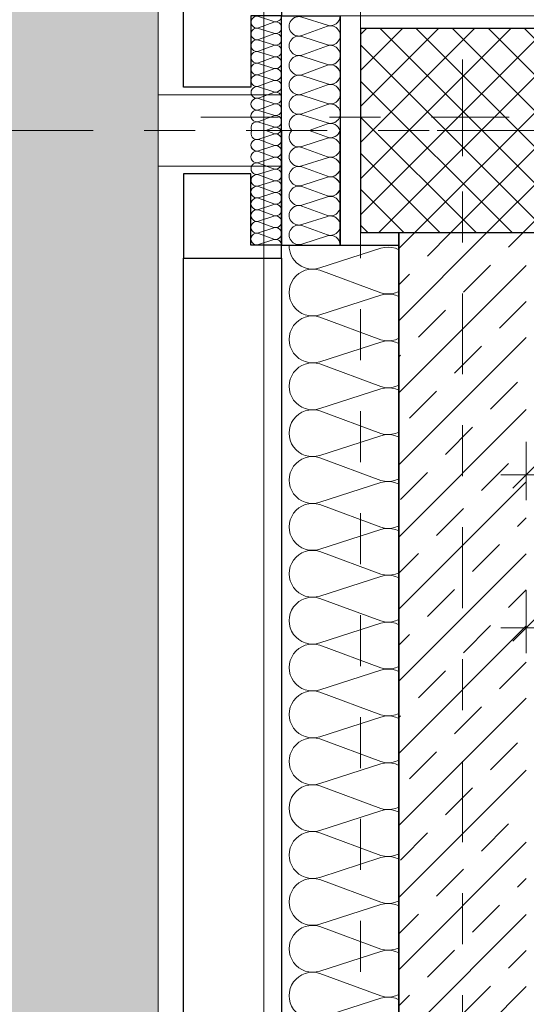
# Model space of a CAD drawing. Header units: metres. Extents: x -180 to 4, y -50 to 6.
# Tile 179 of 256: x -100.289 to -99.296, y -24.66 to -22.73. Entities that reach past the tile are written whole.
import ezdxf

# ---------------------------------------------------------------- set-up
doc = ezdxf.new("R2010")
doc.units = ezdxf.units.M
doc.header["$LTSCALE"] = 0.05
doc.header["$PDMODE"] = 1
doc.header["$PDSIZE"] = -2
for name, pattern in [('ISO-10 Strichpunktlinie', [4.699, 3.048, -0.762, 0.127, -0.762]), ('Linienart-20', [2.116531, 1.058062, -1.058469]), ('Linienart-53', [5.291531, 3.175, -1.058062, 0.352704, -0.705764])]:
    doc.linetypes.add(name, pattern=pattern)
doc.layers.get('0').update_dxf_attribs({"lineweight": 25})
for name, color, linetype, lineweight, true_color in [('30 -33 Aussenwände- 3 Aussenstützen', 7, 'Continuous', 50, 0x0000dd), ('30 -33 Aussenwände- 7 Fassade_ Elemente', 7, 'Continuous', 9, 0x00aacc), ('30 -34 Innenwände- 1 tragend', 7, 'Continuous', 13, 0xdd0806), ('30 -35 Decken- 1 Konstruktion-Träger- Stahlbeton', 7, 'Continuous', 13, 0x33aa00), ('30 -36 Dächer- 3 Dachbeläge', 7, 'Continuous', 15, 0x9999ff), ('70 -72 Beschriftung- 1 Beschriftung allgemein', 7, 'Continuous', 9, 0xff6633), ('70 -72 Beschriftung- 7 Detailverweise Linie', 7, 'Continuous', 9, 0x00dd00), ('70 -76 Bemaßung- 2 Allgemein', 7, 'Continuous', 5, 0x6666cc)]:
    doc.layers.add(name, color=color, linetype=linetype, lineweight=lineweight, true_color=true_color)
doc.layers.add('70 -71 Achsen- 1 Gebäudeachsen', color=7, linetype='Linienart-53', lineweight=18)
doc.layers.add('Keine', color=7, linetype='Continuous', lineweight=9)
doc.styles.add('Arial', font='arial.ttf')
doc.dimstyles.new('k+k 1_50', dxfattribs={"dimtxt": 0.100689, "dimasz": 0.05302, "dimexe": 0.05, "dimexo": 0.15, "dimgap": 0.01, "dimtad": 1, "dimdec": 3, "dimtxsty": 'Arial', "dimblk": 'VW_SLASH', "dimblk1": 'VW_SLASH', "dimblk2": 'VW_SLASH', "dimcen": 0, "dimdle": 0.05, "dimadec": 3, "dimazin": 0, "dimtfac": 0.75, "dimtdec": 3, "dimtix": 1, "dimtmove": 0, "dimatfit": 0, "dimldrblk": 'VW_SLASH-1', "dimfxl": 0.125, "dimfxlon": 1, "dimfrac": 2, "dimtolj": 1, "dimarcsym": 0})

# ---------------------------------------------------------------- blocks, each defined once
blk = doc.blocks.new('Gruppe-366')
at = {"layer": '30 -33 Aussenwände- 7 Fassade_ Elemente', "lineweight": 9, "transparency": 33554687, "flags": 128}
for points in [[(0.1015, -4.053, 0.324435), (0.1229, -4.0461, 0.324435), (0.1229, -4.0236, 0.324435), (0.1015, -4.0166), (0.0515, -4.0327, -0.324488), (0.0301, -4.0257, -0.324488), (0.0301, -4.0032, -0.324488), (0.0515, -3.9963), (0.1015, -4.0147, 0.324435), (0.1229, -4.0078, 0.324435), (0.1229, -3.9853, 0.324435), (0.1015, -3.9783), (0.0515, -3.9944, -0.324488), (0.0301, -3.9874, -0.324488), (0.0301, -3.9649, -0.324488), (0.0515, -3.958), (0.1015, -3.9764, 0.324435), (0.1229, -3.9695, 0.324435), (0.1229, -3.947, 0.324435), (0.1015, -3.94), (0.0515, -3.9561, -0.767984), (0.0315, -3.925)], [(0.1258, -3.925, -0.426772), (0.1015, -3.9381), (0.066, -3.925)], [(0.1015, -4.1296, 1.372583), (0.1015, -4.0932), (0.0515, -4.1093, -1.372995), (0.0515, -4.0729), (0.1015, -4.0913, 1.372583), (0.1015, -4.0549), (0.0515, -4.071, -1.372995), (0.0515, -4.0346), (0.1015, -4.053, 1.372583), (0.1015, -4.0166), (0.0515, -4.0327, -1.372995), (0.0515, -3.9963), (0.1015, -4.0147, 1.372583), (0.1015, -3.9783), (0.0515, -3.9944, -1.372995), (0.0515, -3.958)], [(0.1265, -4.15, 0.513088), (0.1015, -4.1315), (0.0515, -4.1476, -1.372995), (0.0515, -4.1112), (0.1015, -4.1296, 1.372583), (0.1015, -4.0932), (0.0515, -4.1093, -1.372995), (0.0515, -4.0729), (0.1015, -4.0913, 1.372583), (0.1015, -4.0549)]]:
    blk.add_lwpolyline(points, format="xyb", dxfattribs=at)
blk = doc.blocks.new('Gruppe-367')
at = {"layer": '30 -33 Aussenwände- 7 Fassade_ Elemente', "transparency": 33554687}
blk.add_blockref('Gruppe-366', (0, 0), dxfattribs=at)
blk = doc.blocks.new('Dämmung-2')
at = {"layer": '30 -33 Aussenwände- 7 Fassade_ Elemente', "color": 7, "transparency": 33554687}
blk.add_blockref('Gruppe-367', (0, 0), dxfattribs=at)
at = {"layer": '30 -33 Aussenwände- 7 Fassade_ Elemente', "color": 0, "flags": 1}
for tag in ['prm0_value', 'prm1_value', 'prm2_value', 'prm3_value', 'prm4_value', 'prm5_value', 'prm6_value', 'IFC_UUID', 'instanceID', 'prm0_name', 'prm0_type', 'prm1_name', 'prm1_type', 'prm2_name', 'prm2_type', 'prm3_name', 'prm3_type', 'prm4_name', 'prm4_type', 'prm5_name', 'prm5_type', 'prm6_name', 'prm6_type']:
    blk.add_attdef(tag, (-99.8042, -22.947), '', height=0.00018, dxfattribs=at)
blk = doc.blocks.new('Gruppe-369')
at = {"layer": '30 -33 Aussenwände- 7 Fassade_ Elemente', "lineweight": 9, "transparency": 33554687, "flags": 128}
for points in [[(0.0716, -3.9999, 0.324435), (0.0844, -3.9957, 0.324435), (0.0844, -3.9822, 0.324435), (0.0716, -3.978), (0.0416, -3.9877, -0.324488), (0.0288, -3.9835, -0.324488), (0.0288, -3.97, -0.324488), (0.0416, -3.9658), (0.0716, -3.9769, 0.324435), (0.0844, -3.9727, 0.324435), (0.0845, -3.9593, 0.324435), (0.0716, -3.9551), (0.0416, -3.9647, -0.324488), (0.0288, -3.9605, -0.324488), (0.0288, -3.947, -0.324488), (0.0417, -3.9428), (0.0716, -3.9539, 0.324435), (0.0845, -3.9498, 0.324435), (0.0845, -3.9363, 0.324435), (0.0717, -3.9321), (0.0417, -3.9417, -0.688254), (0.0282, -3.925)], [(0.0855, -3.925, -0.374705), (0.0717, -3.9309), (0.0556, -3.925)], [(0.0715, -4.1378, 1.372583), (0.0715, -4.1159), (0.0415, -4.1255, -1.372995), (0.0415, -4.1037), (0.0715, -4.1148, 1.372583), (0.0715, -4.0929), (0.0415, -4.1026, -1.372995), (0.0416, -4.0807), (0.0715, -4.0918, 1.372583), (0.0716, -4.07), (0.0416, -4.0796, -1.372995), (0.0416, -4.0577), (0.0716, -4.0688, 1.372583), (0.0716, -4.047), (0.0416, -4.0566, -1.372995), (0.0416, -4.0347), (0.0716, -4.0459, 1.372583), (0.0716, -4.024), (0.0416, -4.0336, -1.372995), (0.0416, -4.0118), (0.0716, -4.0229, 1.372583), (0.0716, -4.001), (0.0416, -4.0106, -1.372995), (0.0416, -3.9888), (0.0716, -3.9999, 1.372583), (0.0716, -3.978), (0.0416, -3.9877, -1.372995), (0.0416, -3.9658), (0.0716, -3.9769, 1.372583), (0.0716, -3.9551), (0.0416, -3.9647, -1.372995), (0.0417, -3.9428)], [(0.0865, -4.15, 0.513088), (0.0715, -4.1389), (0.0415, -4.1485, -1.372995), (0.0415, -4.1267), (0.0715, -4.1378, 1.372583), (0.0715, -4.1159), (0.0415, -4.1255, -1.372995), (0.0415, -4.1037), (0.0715, -4.1148, 1.372583), (0.0715, -4.0929)]]:
    blk.add_lwpolyline(points, format="xyb", dxfattribs=at)
blk = doc.blocks.new('Gruppe-370')
at = {"layer": '30 -33 Aussenwände- 7 Fassade_ Elemente', "transparency": 33554687}
blk.add_blockref('Gruppe-369', (0, 0), dxfattribs=at)
blk = doc.blocks.new('Dämmung-3')
at = {"layer": '30 -33 Aussenwände- 7 Fassade_ Elemente', "color": 7, "transparency": 33554687}
blk.add_blockref('Gruppe-370', (0, 0), dxfattribs=at)
at = {"layer": '30 -33 Aussenwände- 7 Fassade_ Elemente', "color": 0, "flags": 1}
for tag in ['IFC_UUID', 'instanceID', 'prm0_name', 'prm0_type', 'prm0_value', 'prm1_name', 'prm1_type', 'prm1_value', 'prm2_name', 'prm2_type', 'prm2_value', 'prm3_name', 'prm3_type', 'prm3_value', 'prm4_name', 'prm4_type', 'prm4_value', 'prm5_name', 'prm5_type', 'prm5_value', 'prm6_name', 'prm6_type', 'prm6_value']:
    blk.add_attdef(tag, (-99.8494, -22.9471), '', height=0.00018, dxfattribs=at)
blk = doc.blocks.new('Gruppe-371')
at = {"color": 255}
blk.add_wipeout([(-100.018, -22.947), (-100.018, -19.947), (-99.221, -19.947), (-99.221, -22.947)], dxfattribs=at).dxf.layer = '30 -33 Aussenwände- 7 Fassade_ Elemente'
at = {"layer": '30 -33 Aussenwände- 7 Fassade_ Elemente'}
for p, q in [((-99.421, -22.897), (-99.421, -22.997)), ((-99.471, -22.947), (-99.371, -22.947))]:
    blk.add_line(p, q, dxfattribs=at)
at = {"color": 255}
blk.add_wipeout([(-99.776, -22.722), (-99.221, -22.722), (-99.221, -20.172), (-99.776, -20.172), (-99.776, -20.017), (-100.018, -20.017), (-100.018, -22.877), (-99.776, -22.877)], dxfattribs=at).dxf.layer = '30 -33 Aussenwände- 7 Fassade_ Elemente'
at = {"layer": '30 -33 Aussenwände- 7 Fassade_ Elemente', "flags": 128}
blk.add_lwpolyline([(-99.776, -22.722), (-99.221, -22.722), (-99.221, -20.172), (-99.776, -20.172), (-99.776, -20.017), (-100.018, -20.017), (-100.018, -22.877), (-99.776, -22.877)], close=True, dxfattribs=at)
at = {"color": 255, "lineweight": 25}
blk.add_wipeout([(-99.776, -22.947), (-99.776, -22.722), (-99.661, -22.722), (-99.661, -22.947)], dxfattribs=at).dxf.layer = '30 -33 Aussenwände- 7 Fassade_ Elemente'
at = {"layer": '30 -33 Aussenwände- 7 Fassade_ Elemente', "lineweight": 25, "flags": 128}
blk.add_lwpolyline([(-99.776, -22.947), (-99.776, -22.722), (-99.661, -22.722), (-99.661, -22.947)], dxfattribs=at)
at = {"layer": '30 -33 Aussenwände- 7 Fassade_ Elemente', "xscale": -1, "rotation": 180}
blk.add_blockref('Dämmung-2', (-99.7875, -26.872), dxfattribs=at)
at = {"color": 255, "lineweight": 25}
blk.add_wipeout([(-99.776, -22.722), (-99.836, -22.722), (-99.836, -22.862), (-99.968, -22.862), (-99.968, -22.697), (-99.776, -22.697)], dxfattribs=at).dxf.layer = '30 -33 Aussenwände- 7 Fassade_ Elemente'
at = {"layer": '30 -33 Aussenwände- 7 Fassade_ Elemente', "lineweight": 25, "flags": 128}
blk.add_lwpolyline([(-99.776, -22.722), (-99.836, -22.722), (-99.836, -22.862), (-99.968, -22.862), (-99.968, -22.697), (-99.776, -22.697)], close=True, dxfattribs=at)
at = {"layer": '30 -33 Aussenwände- 7 Fassade_ Elemente', "xscale": -1, "rotation": 180}
blk.add_blockref('Dämmung-3', (-99.8625, -26.872), dxfattribs=at)
blk = doc.blocks.new('Gruppe-1514')
at = {"layer": '30 -33 Aussenwände- 7 Fassade_ Elemente', "color": 7, "lineweight": 9, "transparency": 33554687, "flags": 128}
for points in [[(0.2065, -11.6511, 1.372583), (0.2065, -11.5637), (0.0865, -11.6023, -1.372995), (0.0865, -11.5149), (0.2065, -11.5592, 1.372583), (0.2065, -11.4718), (0.0865, -11.5104, -1.372995), (0.0865, -11.4229), (0.2065, -11.4673, 1.372583), (0.2065, -11.3799), (0.0865, -11.4184, -1.372995), (0.0865, -11.331), (0.2065, -11.3754, 1.372583), (0.2065, -11.2879), (0.0865, -11.3265, -1.372995), (0.0865, -11.2391), (0.2065, -11.2834, 1.372583), (0.2065, -11.196), (0.0865, -11.2346, -1.372995), (0.0865, -11.1472), (0.2065, -11.1915, 1.372583), (0.2065, -11.1041), (0.0865, -11.1427, -1.372995), (0.0865, -11.0552), (0.2065, -11.0996, 1.372583), (0.2065, -11.0122), (0.0865, -11.0507, -1.372995), (0.0865, -10.9633), (0.2065, -11.0077, 1.372583), (0.2065, -10.9202), (0.0865, -10.9588, -1.372995), (0.0865, -10.8714), (0.2065, -10.9157, 1.372583), (0.2065, -10.8283), (0.0865, -10.8669, -1.372995), (0.0865, -10.7794), (0.2065, -10.8238, 1.372583), (0.2065, -10.7364), (0.0865, -10.7749, -1.372995), (0.0865, -10.6875), (0.2065, -10.7319, 1.372583), (0.2065, -10.6445), (0.0865, -10.683, -1.372995), (0.0865, -10.5956), (0.2065, -10.64, 1.372583), (0.2065, -10.5525), (0.0865, -10.5911, -1.372995), (0.0865, -10.5037), (0.2065, -10.548, 1.372583), (0.2065, -10.4606), (0.0865, -10.4992, -1.372995), (0.0865, -10.4117), (0.2065, -10.4561, 1.372583), (0.2065, -10.3687), (0.0865, -10.4072, -1.372995), (0.0865, -10.3198), (0.2065, -10.3642, 1.372583), (0.2065, -10.2768), (0.0865, -10.3153, -1.372995), (0.0865, -10.2279), (0.2065, -10.2723, 1.372583), (0.2065, -10.1848), (0.0865, -10.2234, -1.372995), (0.0865, -10.136)], [(0.2665, -11.7, 0.513088), (0.2065, -11.6556), (0.0865, -11.6942, -1.372995), (0.0865, -11.6068), (0.2065, -11.6511, 1.372583), (0.2065, -11.5637), (0.0865, -11.6023, -1.372995), (0.0865, -11.5149), (0.2065, -11.5592, 1.372583), (0.2065, -11.4718)]]:
    blk.add_lwpolyline(points, format="xyb", dxfattribs=at)
blk = doc.blocks.new('Gruppe-1515')
at = {"layer": '30 -33 Aussenwände- 7 Fassade_ Elemente', "color": 7, "transparency": 33554687}
blk.add_blockref('Gruppe-1514', (0, 0), dxfattribs=at)
blk = doc.blocks.new('Dämmung-75')
at = {"layer": '30 -33 Aussenwände- 7 Fassade_ Elemente', "color": 7, "transparency": 33554687}
blk.add_blockref('Gruppe-1515', (0, 0), dxfattribs=at)
at = {"layer": '30 -33 Aussenwände- 7 Fassade_ Elemente', "color": 0, "flags": 1}
for tag in ['prm0_value', 'prm1_value', 'prm2_value', 'prm3_value', 'prm4_value', 'prm5_value', 'prm6_value', 'IFC_UUID', 'instanceID', 'prm0_name', 'prm0_type', 'prm1_name', 'prm1_type', 'prm2_name', 'prm2_type', 'prm3_name', 'prm3_type', 'prm4_name', 'prm4_type', 'prm5_name', 'prm5_type', 'prm6_name', 'prm6_type']:
    blk.add_attdef(tag, (-99.7718, -30.972), '', height=0.00018, dxfattribs=at)
blk = doc.blocks.new('Gruppe-1517')
at = {"layer": '30 -33 Aussenwände- 7 Fassade_ Elemente', "lineweight": 9, "transparency": 33554687, "flags": 128}
for points in [[(0.1015, -4.053, 0.324435), (0.1229, -4.0461, 0.324435), (0.1229, -4.0236, 0.324435), (0.1015, -4.0166), (0.0515, -4.0327, -0.324488), (0.0301, -4.0257, -0.324488), (0.0301, -4.0032, -0.324488), (0.0515, -3.9963), (0.1015, -4.0147, 0.324435), (0.1229, -4.0078, 0.324435), (0.1229, -3.9853, 0.324435), (0.1015, -3.9783), (0.0515, -3.9944, -0.324488), (0.0301, -3.9874, -0.324488), (0.0301, -3.9649, -0.324488), (0.0515, -3.958), (0.1015, -3.9764, 0.324435), (0.1229, -3.9695, 0.324435), (0.1229, -3.947, 0.324435), (0.1015, -3.94), (0.0515, -3.9561, -0.767984), (0.0315, -3.925)], [(0.1258, -3.925, -0.426772), (0.1015, -3.9381), (0.066, -3.925)], [(0.1015, -4.1296, 1.372583), (0.1015, -4.0932), (0.0515, -4.1093, -1.372995), (0.0515, -4.0729), (0.1015, -4.0913, 1.372583), (0.1015, -4.0549), (0.0515, -4.071, -1.372995), (0.0515, -4.0346), (0.1015, -4.053, 1.372583), (0.1015, -4.0166), (0.0515, -4.0327, -1.372995), (0.0515, -3.9963), (0.1015, -4.0147, 1.372583), (0.1015, -3.9783), (0.0515, -3.9944, -1.372995), (0.0515, -3.958)], [(0.1265, -4.15, 0.513088), (0.1015, -4.1315), (0.0515, -4.1476, -1.372995), (0.0515, -4.1112), (0.1015, -4.1296, 1.372583), (0.1015, -4.0932), (0.0515, -4.1093, -1.372995), (0.0515, -4.0729), (0.1015, -4.0913, 1.372583), (0.1015, -4.0549)]]:
    blk.add_lwpolyline(points, format="xyb", dxfattribs=at)
blk = doc.blocks.new('Gruppe-1518')
at = {"layer": '30 -33 Aussenwände- 7 Fassade_ Elemente', "transparency": 33554687}
blk.add_blockref('Gruppe-1517', (0, 0), dxfattribs=at)
blk = doc.blocks.new('Dämmung-76')
at = {"layer": '30 -33 Aussenwände- 7 Fassade_ Elemente', "color": 7, "transparency": 33554687}
blk.add_blockref('Gruppe-1518', (0, 0), dxfattribs=at)
at = {"layer": '30 -33 Aussenwände- 7 Fassade_ Elemente', "color": 0, "flags": 1}
for tag in ['prm0_value', 'prm1_value', 'prm2_value', 'prm3_value', 'prm4_value', 'prm5_value', 'prm6_value', 'IFC_UUID', 'instanceID', 'prm0_name', 'prm0_type', 'prm1_name', 'prm1_type', 'prm2_name', 'prm2_type', 'prm3_name', 'prm3_type', 'prm4_name', 'prm4_type', 'prm5_name', 'prm5_type', 'prm6_name', 'prm6_type']:
    blk.add_attdef(tag, (-99.8042, -23.172), '', height=0.00018, dxfattribs=at)
blk = doc.blocks.new('Gruppe-1520')
at = {"layer": '30 -33 Aussenwände- 7 Fassade_ Elemente', "lineweight": 9, "transparency": 33554687, "flags": 128}
for points in [[(0.0716, -3.9999, 0.324435), (0.0844, -3.9957, 0.324435), (0.0844, -3.9822, 0.324435), (0.0716, -3.978), (0.0416, -3.9877, -0.324488), (0.0288, -3.9835, -0.324488), (0.0288, -3.97, -0.324488), (0.0416, -3.9658), (0.0716, -3.9769, 0.324435), (0.0844, -3.9727, 0.324435), (0.0845, -3.9593, 0.324435), (0.0716, -3.9551), (0.0416, -3.9647, -0.324488), (0.0288, -3.9605, -0.324488), (0.0288, -3.947, -0.324488), (0.0417, -3.9428), (0.0716, -3.9539, 0.324435), (0.0845, -3.9498, 0.324435), (0.0845, -3.9363, 0.324435), (0.0717, -3.9321), (0.0417, -3.9417, -0.688254), (0.0282, -3.925)], [(0.0855, -3.925, -0.374705), (0.0717, -3.9309), (0.0556, -3.925)], [(0.0715, -4.1378, 1.372583), (0.0715, -4.1159), (0.0415, -4.1255, -1.372995), (0.0415, -4.1037), (0.0715, -4.1148, 1.372583), (0.0715, -4.0929), (0.0415, -4.1026, -1.372995), (0.0416, -4.0807), (0.0715, -4.0918, 1.372583), (0.0716, -4.07), (0.0416, -4.0796, -1.372995), (0.0416, -4.0577), (0.0716, -4.0688, 1.372583), (0.0716, -4.047), (0.0416, -4.0566, -1.372995), (0.0416, -4.0347), (0.0716, -4.0459, 1.372583), (0.0716, -4.024), (0.0416, -4.0336, -1.372995), (0.0416, -4.0118), (0.0716, -4.0229, 1.372583), (0.0716, -4.001), (0.0416, -4.0106, -1.372995), (0.0416, -3.9888), (0.0716, -3.9999, 1.372583), (0.0716, -3.978), (0.0416, -3.9877, -1.372995), (0.0416, -3.9658), (0.0716, -3.9769, 1.372583), (0.0716, -3.9551), (0.0416, -3.9647, -1.372995), (0.0417, -3.9428)], [(0.0865, -4.15, 0.513088), (0.0715, -4.1389), (0.0415, -4.1485, -1.372995), (0.0415, -4.1267), (0.0715, -4.1378, 1.372583), (0.0715, -4.1159), (0.0415, -4.1255, -1.372995), (0.0415, -4.1037), (0.0715, -4.1148, 1.372583), (0.0715, -4.0929)]]:
    blk.add_lwpolyline(points, format="xyb", dxfattribs=at)
blk = doc.blocks.new('Gruppe-1521')
at = {"layer": '30 -33 Aussenwände- 7 Fassade_ Elemente', "transparency": 33554687}
blk.add_blockref('Gruppe-1520', (0, 0), dxfattribs=at)
blk = doc.blocks.new('Dämmung-77')
at = {"layer": '30 -33 Aussenwände- 7 Fassade_ Elemente', "color": 7, "transparency": 33554687}
blk.add_blockref('Gruppe-1521', (0, 0), dxfattribs=at)
at = {"layer": '30 -33 Aussenwände- 7 Fassade_ Elemente', "color": 0, "flags": 1}
for tag in ['IFC_UUID', 'instanceID', 'prm0_name', 'prm0_type', 'prm0_value', 'prm1_name', 'prm1_type', 'prm1_value', 'prm2_name', 'prm2_type', 'prm2_value', 'prm3_name', 'prm3_type', 'prm3_value', 'prm4_name', 'prm4_type', 'prm4_value', 'prm5_name', 'prm5_type', 'prm5_value', 'prm6_name', 'prm6_type', 'prm6_value']:
    blk.add_attdef(tag, (-99.8494, -23.172), '', height=0.00018, dxfattribs=at)
blk = doc.blocks.new('Gruppe-1528')
at = {"color": 255}
blk.add_wipeout([(-100.018, -31.197), (-100.018, -22.947), (-99.221, -22.947), (-99.221, -31.197)], dxfattribs=at).dxf.layer = '30 -33 Aussenwände- 7 Fassade_ Elemente'
at = {"layer": '30 -33 Aussenwände- 7 Fassade_ Elemente'}
for p, q in [((-99.421, -22.897), (-99.421, -22.997)), ((-99.471, -22.947), (-99.371, -22.947))]:
    blk.add_line(p, q, dxfattribs=at)
at = {"color": 255}
blk.add_wipeout([(-99.776, -30.972), (-99.428, -30.972), (-99.428, -23.172), (-99.776, -23.172), (-99.776, -23.017), (-100.018, -23.017), (-100.018, -31.127), (-99.776, -31.127)], dxfattribs=at).dxf.layer = '30 -33 Aussenwände- 7 Fassade_ Elemente'
at = {"layer": '30 -33 Aussenwände- 7 Fassade_ Elemente', "flags": 128}
blk.add_lwpolyline([(-99.776, -30.972), (-99.428, -30.972), (-99.428, -23.172), (-99.776, -23.172), (-99.776, -23.017), (-100.018, -23.017), (-100.018, -31.127), (-99.776, -31.127)], close=True, dxfattribs=at)
at = {"color": 255, "lineweight": 25}
blk.add_wipeout([(-99.776, -31.197), (-99.776, -22.947), (-99.661, -22.947), (-99.661, -23.172), (-99.503, -23.172), (-99.503, -30.972), (-99.661, -30.972), (-99.661, -31.197)], dxfattribs=at).dxf.layer = '30 -33 Aussenwände- 7 Fassade_ Elemente'
at = {"layer": '30 -33 Aussenwände- 7 Fassade_ Elemente', "lineweight": 25}
blk.add_line((-99.776, -31.197), (-99.776, -22.947), dxfattribs=at)
at = {"layer": '30 -33 Aussenwände- 7 Fassade_ Elemente', "lineweight": 25, "flags": 128}
blk.add_lwpolyline([(-99.661, -22.947), (-99.661, -23.172), (-99.503, -23.172), (-99.503, -30.972), (-99.661, -30.972), (-99.661, -31.197)], dxfattribs=at)
at = {"layer": '30 -33 Aussenwände- 7 Fassade_ Elemente', "color": 7, "rotation": 180}
blk.add_blockref('Dämmung-75', (-99.4945, -34.872), dxfattribs=at)
at = {"color": 255, "lineweight": 25}
for points in [[(-99.776, -22.947), (-99.776, -23.172), (-99.661, -23.172), (-99.661, -22.947)], [(-99.968, -30.947), (-99.968, -23.197), (-99.776, -23.197), (-99.776, -30.947)]]:
    blk.add_wipeout(points, dxfattribs=at).dxf.layer = '30 -33 Aussenwände- 7 Fassade_ Elemente'
at = {"layer": '30 -33 Aussenwände- 7 Fassade_ Elemente', "lineweight": 25, "flags": 128}
blk.add_lwpolyline([(-99.776, -22.947), (-99.776, -23.172), (-99.661, -23.172), (-99.661, -22.947)], dxfattribs=at)
blk.add_lwpolyline([(-99.968, -30.947), (-99.968, -23.197), (-99.776, -23.197), (-99.776, -30.947)], close=True, dxfattribs=at)
at = {"layer": '30 -33 Aussenwände- 7 Fassade_ Elemente'}
blk.add_blockref('Dämmung-76', (-99.7875, -19.022), dxfattribs=at)
at = {"color": 255, "lineweight": 25}
blk.add_wipeout([(-99.776, -23.172), (-99.836, -23.172), (-99.836, -23.032), (-99.968, -23.032), (-99.968, -23.197), (-99.776, -23.197)], dxfattribs=at).dxf.layer = '30 -33 Aussenwände- 7 Fassade_ Elemente'
at = {"layer": '30 -33 Aussenwände- 7 Fassade_ Elemente', "lineweight": 25, "flags": 128}
blk.add_lwpolyline([(-99.776, -23.172), (-99.836, -23.172), (-99.836, -23.032), (-99.968, -23.032), (-99.968, -23.197), (-99.776, -23.197)], close=True, dxfattribs=at)
at = {"layer": '30 -33 Aussenwände- 7 Fassade_ Elemente'}
blk.add_blockref('Dämmung-77', (-99.8625, -19.022), dxfattribs=at)
blk = doc.blocks.new('Gruppe-4041')
at = {"layer": '30 -33 Aussenwände- 3 Aussenstützen', "linetype": 'Continuous', "lineweight": 9, "transparency": 33554687}
for p, q in [((-99.421, -22.897), (-99.421, -22.997)), ((-99.471, -22.947), (-99.371, -22.947))]:
    blk.add_line(p, q, dxfattribs=at)
blk = doc.blocks.new('Gruppe-4042')
at = {"color": 255, "lineweight": 25, "transparency": 33554687}
blk.add_wipeout([(-99.221, -22.747), (-99.621, -22.747), (-99.621, -23.147), (-99.221, -23.147)], dxfattribs=at).dxf.layer = '30 -33 Aussenwände- 3 Aussenstützen'
at = {"layer": '30 -33 Aussenwände- 3 Aussenstützen', "linetype": 'Continuous', "lineweight": 9, "transparency": 33554687}
h = blk.add_hatch(dxfattribs=at)
h.set_pattern_fill('Beton 1mm SRF', style=0, pattern_type=2)
h.set_pattern_definition([(45, (0, 0), (0.03535534, -0.03535534), []), (-45, (0, 0), (0.03535534, 0.03535534), [])])
h.paths.add_polyline_path([(-99.221, -22.747), (-99.621, -22.747), (-99.621, -23.147), (-99.221, -23.147)])
at = {"layer": '30 -33 Aussenwände- 3 Aussenstützen', "lineweight": 25, "transparency": 33554687, "flags": 128}
blk.add_lwpolyline([(-99.221, -22.747), (-99.621, -22.747), (-99.621, -23.147), (-99.221, -23.147)], close=True, dxfattribs=at)
at = {"layer": '30 -33 Aussenwände- 3 Aussenstützen', "transparency": 33554687}
blk.add_blockref('Gruppe-4041', (0, 0), dxfattribs=at)
blk = doc.blocks.new('Gruppe-4043')
at = {"layer": '30 -33 Aussenwände- 3 Aussenstützen', "color": 7}
blk.add_blockref('Gruppe-4042', (0, 0), dxfattribs=at)
at = {"layer": '30 -33 Aussenwände- 3 Aussenstützen', "color": 0, "flags": 1}
for tag in ['IFC_UUID', 'instanceID']:
    blk.add_attdef(tag, (-99.621, -23.147), '', height=0.00018, dxfattribs=at)
blk = doc.blocks.new('Gruppe-4258')
at = {"layer": '30 -35 Decken- 1 Konstruktion-Träger- Stahlbeton', "color": 7, "linetype": 'Linienart-20', "lineweight": 13, "transparency": 33554687}
blk.add_line((-99.621, -11.897), (-99.621, -30.997), dxfattribs=at)
at = {"layer": '30 -35 Decken- 1 Konstruktion-Träger- Stahlbeton', "color": 0, "flags": 1}
for tag in ['IFC_UUID', 'instanceID']:
    blk.add_attdef(tag, (-99.621, -30.997), '', height=0.00018, dxfattribs=at)
blk = doc.blocks.new('_03-OG3_Tragwerk (2D)')
at = {"layer": '30 -33 Aussenwände- 7 Fassade_ Elemente', "color": 7}
blk.add_blockref('Gruppe-371', (0, 0), dxfattribs=at)
blk.add_blockref('Gruppe-1528', (0, 0), dxfattribs=at)
at = {"color": 255, "lineweight": 5, "transparency": 33554687}
blk.add_wipeout([(-99.546, -23.147), (-99.296, -23.147), (-99.296, -30.997), (-99.546, -30.997)], dxfattribs=at).dxf.layer = '30 -34 Innenwände- 1 tragend'
at = {"layer": '30 -34 Innenwände- 1 tragend', "linetype": 'Continuous', "lineweight": 9, "transparency": 33554687}
h = blk.add_hatch(dxfattribs=at)
h.set_pattern_fill('Stahlbeton1 1mm SRF', style=0, pattern_type=2)
h.set_pattern_definition([(45, (0, 0), (0.07071068, -0.07071068), []), (45, (0.03536, -0.03536), (0.07071068, -0.07071068), [0.075, -0.05])])
h.paths.add_polyline_path([(-99.546, -23.147), (-99.296, -23.147), (-99.296, -30.997), (-99.546, -30.997)])
at = {"color": 255, "lineweight": 5, "transparency": 33554687}
blk.add_wipeout([(-99.296, -23.147), (-99.546, -23.147), (-99.546, -30.997), (-99.296, -30.997)], dxfattribs=at).dxf.layer = '30 -34 Innenwände- 1 tragend'
at = {"layer": '30 -34 Innenwände- 1 tragend', "linetype": 'Continuous', "lineweight": 9, "transparency": 33554687}
h = blk.add_hatch(dxfattribs=at)
h.set_pattern_fill('Stahlbeton1  SRF', style=0, pattern_type=2)
h.set_pattern_definition([(45, (0, 0), (0.07071068, -0.07071068), []), (45, (0.03536, -0.03536), (0.07071068, -0.07071068), [0.075, -0.05])])
h.paths.add_polyline_path([(-99.296, -23.147), (-99.546, -23.147), (-99.546, -30.997), (-99.296, -30.997)])
at = {"layer": '30 -34 Innenwände- 1 tragend', "color": 7, "linetype": 'Continuous', "lineweight": 35, "transparency": 33554687}
blk.add_line((-99.546, -23.147), (-99.546, -30.997), dxfattribs=at)
at = {"layer": '30 -34 Innenwände- 1 tragend', "transparency": 33554687}
for q in [(-99.546, -30.997), (-99.296, -23.147)]:
    blk.add_line((-99.546, -23.147), q, dxfattribs=at)
at = {"layer": '30 -33 Aussenwände- 3 Aussenstützen'}
blk.add_blockref('Gruppe-4043', (0, 0), dxfattribs=at)
at = {"layer": '30 -35 Decken- 1 Konstruktion-Träger- Stahlbeton'}
blk.add_blockref('Gruppe-4258', (0, 0), dxfattribs=at)
blk = doc.blocks.new('Gruppe-8878')
at = {"color": 255, "linetype": 'Continuous', "lineweight": 9, "transparency": 33554687}
blk.add_wipeout([(-99.13099996, -31.79404198), (-99.13099996, -39.73704198), (-129.83124836, -39.73704198), (-129.83124836, -39.25704198), (-100.31099996, -39.25704198), (-100.31099996, -12.71704198), (-129.83124836, -12.71704198), (-129.83124836, -12.23704198), (-100.01799996, -12.23704198), (-100.01799996, -31.12704198), (-99.83999996, -31.12704198), (-99.83999996, -31.61604198), (-99.35099996, -31.61604198), (-99.35099996, -31.79404198)], dxfattribs=at).dxf.layer = '30 -36 Dächer- 3 Dachbeläge'
at = {"layer": '30 -36 Dächer- 3 Dachbeläge', "linetype": 'Continuous', "lineweight": 9, "transparency": 33554687}
h = blk.add_hatch(dxfattribs=at)
h.set_pattern_fill('{914A209A-ED12-11EE-87B6-5CE', style=0, pattern_type=2)
h.set_pattern_definition([(-22, (-91.4235, -34.937042), (-0.018555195, 0.04226461), [0.000625, -0.061875]), (14, (-91.415251, -34.959718), (-0.0371103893, -0.0278327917), [0.000625, -0.030625]), (-3.77456, (-91.474014, -34.97415), (-0.01958604, 0.065974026), [0.00028186, -0.093671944]), (-68, (-91.30392, -34.91024), (0.1926424, 0.04407994), [0.00028125, -0.09346875]), (96, (-91.437934, -35.001983), (-0.036105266, -0.06319548), [0.0005625, -0.0931875]), (132, (-91.4101, -34.97828), (0.040202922, 0.004123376), [0.0003125, -0.0621875]), (-17, (-91.442055, -34.96178), (0.0930531, 0.028928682), [0.000625, -0.061875]), (-145, (-91.4369, -34.956625), (0.06266964, -0.040092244), [0.000625, -0.061875]), (-137, (-91.45133, -34.953533), (0.049444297, -0.02123569), [0.000625, -0.061875])])
h.paths.add_polyline_path([(-100.01799996, -31.12704198), (-99.83999996, -31.12704198), (-99.83999996, -31.61604198), (-99.35099996, -31.61604198), (-99.35099996, -31.79404198), (-99.13099996, -31.79404198), (-99.13099996, -39.73704198), (-160.51099996, -39.73704198), (-160.51099996, -31.61704198), (-159.93099996, -31.61704198), (-159.93099996, -12.23704198), (-100.01799996, -12.23704198)])
h.paths.add_polyline_path([(-159.47099996, -39.25704198), (-100.31099996, -39.25704198), (-100.31099996, -12.71704198), (-159.47099996, -12.71704198)])
at = {"layer": '30 -36 Dächer- 3 Dachbeläge', "color": 161, "linetype": 'Continuous', "lineweight": 9, "true_color": 0x9999ff, "transparency": 33554687, "flags": 128}
blk.add_lwpolyline([(-100.01799996, -31.12704198), (-99.83999996, -31.12704198), (-99.83999996, -31.61604198), (-99.35099996, -31.61604198), (-99.35099996, -31.79404198), (-99.13099996, -31.79404198), (-99.13099996, -39.73704198), (-160.51099996, -39.73704198), (-160.51099996, -31.61704198), (-159.93099996, -31.61704198), (-159.93099996, -12.23704198), (-100.01799996, -12.23704198)], close=True, dxfattribs=at)
blk = doc.blocks.new('_OG3_2D (2D)')
at = {"layer": '30 -33 Aussenwände- 7 Fassade_ Elemente', "flags": 128}
blk.add_lwpolyline([(-0.03099996, -0.05704198), (-0.03099996, -20.33704198), (-24.78099996, -20.33704198), (-24.78099996, -31.58704198), (-50.31099996, -31.58704198), (-50.31099996, -20.33704198), (-74.28099996, -20.33704198), (-74.28099996, -31.58704198), (-99.81099996, -31.58704198), (-99.81099996, -11.30704198), (-83.31099996, -11.30704198), (-83.31099996, -0.05704198), (-49.53099996, -0.05704198), (-49.53099996, -11.30704198), (-33.81099996, -11.30704198), (-33.81099996, -0.05704198)], close=True, dxfattribs=at)
at = {"layer": '70 -72 Beschriftung- 7 Detailverweise Linie', "linetype": 'ISO-10 Strichpunktlinie', "flags": 128}
blk.add_lwpolyline([(-99.1366104, -19.94704198), (-99.1366104, -22.9210103), (-100.01799996, -22.9210103), (-100.01799996, -19.94704198)], close=True, dxfattribs=at)
at = {"layer": '70 -72 Beschriftung- 1 Beschriftung allgemein', "color": 7}
blk.add_blockref('Gruppe-8878', (0, 0), dxfattribs=at)
blk = doc.blocks.new('VW_SLASH')
at = {"color": 0, "linetype": 'ByBlock', "lineweight": -2, "transparency": 16777216}
blk.add_line((0.943, 0), (-1, 0), dxfattribs=at)
at = {"color": 0, "lineweight": 20, "transparency": 16777216, "flags": 128}
blk.add_lwpolyline([(0.5, 0.5), (-0.5, -0.5)], dxfattribs=at)
blk = doc.blocks.new('*D9800')
at = {"layer": '70 -76 Bemaßung- 2 Allgemein', "color": 0, "lineweight": -2}
for p, q in [((-100.768, -23.119), (-100.768, -23.066)), ((-100.643, -23.172), (-100.818, -23.172)), ((-100.768, -23.322), (-100.768, -23.172)), ((-100.643, -23.322), (-100.818, -23.322)), ((-100.768, -23.3751), (-100.768, -23.4281))]:
    blk.add_line(p, q, dxfattribs=at)
at = {"layer": 'Defpoints', "color": 0}
for p in [(-100.768, -23.172), (-99.221, -23.172), (-99.221, -23.322)]:
    blk.add_point(p, dxfattribs=at)
at = {"layer": '70 -76 Bemaßung- 2 Allgemein', "color": 0, "lineweight": -2, "xscale": 0.05302001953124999, "yscale": 0.05302001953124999, "zscale": 0.05302001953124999}
for p, rotation in [((-100.768, -23.172), 270), ((-100.768, -23.322), 90)]:
    blk.add_blockref('VW_SLASH', p, dxfattribs=dict(at, rotation=rotation))
at = {"layer": '70 -76 Bemaßung- 2 Allgemein', "color": 0, "insert": (-100.8844, -23.247), "char_height": 0.10069, "attachment_point": 5, "rotation": 90, "style": 'Arial'}
blk.add_mtext('\\A1;15', dxfattribs=at)
blk = doc.blocks.new('VW_SLASH-1')
at = {"color": 0, "linetype": 'ByBlock', "lineweight": -2, "transparency": 16777216}
blk.add_line((0.943, 0), (-1, 0), dxfattribs=at)
at = {"color": 0, "lineweight": 5, "transparency": 16777216, "flags": 128}
blk.add_lwpolyline([(0.5, 0.5), (-0.5, -0.5)], dxfattribs=at)
blk = doc.blocks.new('*D10215')
at = {"layer": '70 -76 Bemaßung- 2 Allgemein', "color": 0, "lineweight": -2}
for p, q in [((-94.701, -23.497), (-94.701, -23.672)), ((-99.296, -23.5573), (-99.296, -23.672)), ((-94.754, -23.622), (-99.243, -23.622))]:
    blk.add_line(p, q, dxfattribs=at)
at = {"layer": 'Defpoints', "color": 0}
for p in [(-94.701, -23.172), (-99.296, -23.4073), (-99.296, -23.622)]:
    blk.add_point(p, dxfattribs=at)
at = {"layer": '70 -76 Bemaßung- 2 Allgemein', "color": 0, "lineweight": -2, "xscale": 0.05302001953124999, "yscale": 0.05302001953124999, "zscale": 0.05302001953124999, "rotation": 180}
blk.add_blockref('VW_SLASH', (-99.296, -23.622), dxfattribs=at)
at = {"layer": '70 -76 Bemaßung- 2 Allgemein', "color": 0, "lineweight": -2, "xscale": 0.05302001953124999, "yscale": 0.05302001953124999, "zscale": 0.05302001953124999}
blk.add_blockref('VW_SLASH', (-94.701, -23.622), dxfattribs=at)
at = {"layer": '70 -76 Bemaßung- 2 Allgemein', "color": 0, "insert": (-96.9985, -23.5348), "char_height": 0.100689, "attachment_point": 5, "style": 'Arial'}
blk.add_mtext('\\A1;4,59\\S5^ ;', dxfattribs=at)
blk = doc.blocks.new('*D10276')
at = {"layer": '70 -76 Bemaßung- 2 Allgemein', "color": 0, "lineweight": -2}
for p, q in [((-94.301, -23.797), (-94.301, -23.972)), ((-99.296, -23.8483), (-99.296, -23.972)), ((-94.354, -23.922), (-99.243, -23.922))]:
    blk.add_line(p, q, dxfattribs=at)
at = {"layer": 'Defpoints', "color": 0}
for p in [(-94.301, -23.322), (-99.296, -23.6983), (-99.296, -23.922)]:
    blk.add_point(p, dxfattribs=at)
at = {"layer": '70 -76 Bemaßung- 2 Allgemein', "color": 0, "lineweight": -2, "xscale": 0.05302001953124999, "yscale": 0.05302001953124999, "zscale": 0.05302001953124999, "rotation": 180}
blk.add_blockref('VW_SLASH', (-99.296, -23.922), dxfattribs=at)
at = {"layer": '70 -76 Bemaßung- 2 Allgemein', "color": 0, "lineweight": -2, "xscale": 0.05302001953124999, "yscale": 0.05302001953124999, "zscale": 0.05302001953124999}
blk.add_blockref('VW_SLASH', (-94.301, -23.922), dxfattribs=at)
at = {"layer": '70 -76 Bemaßung- 2 Allgemein', "color": 0, "insert": (-96.7985, -23.8348), "char_height": 0.100689, "attachment_point": 5, "style": 'Arial'}
blk.add_mtext('\\A1;4,99\\S5^ ;', dxfattribs=at)
blk = doc.blocks.new('*D11561')
at = {"layer": '70 -76 Bemaßung- 2 Allgemein', "color": 0, "lineweight": -2}
for p, q in [((-101.768, -22.609), (-101.768, -22.556)), ((-101.643, -22.662), (-101.818, -22.662)), ((-101.768, -22.877), (-101.768, -22.662)), ((-101.643, -22.877), (-101.818, -22.877)), ((-101.768, -22.9301), (-101.768, -22.9831))]:
    blk.add_line(p, q, dxfattribs=at)
at = {"layer": 'Defpoints', "color": 0}
for p in [(-101.768, -22.662), (-99.521, -22.662), (-100.018, -22.877)]:
    blk.add_point(p, dxfattribs=at)
at = {"layer": '70 -76 Bemaßung- 2 Allgemein', "color": 0, "lineweight": -2, "xscale": 0.05302001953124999, "yscale": 0.05302001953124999, "zscale": 0.05302001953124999}
for p, rotation in [((-101.768, -22.662), 270), ((-101.768, -22.877), 90)]:
    blk.add_blockref('VW_SLASH', p, dxfattribs=dict(at, rotation=rotation))
at = {"layer": '70 -76 Bemaßung- 2 Allgemein', "color": 0, "insert": (-101.859, -22.5531), "char_height": 0.100689, "attachment_point": 5, "rotation": 90, "style": 'Arial'}
blk.add_mtext('\\A1;21\\S5^ ;', dxfattribs=at)
blk = doc.blocks.new('*D11562')
at = {"layer": '70 -76 Bemaßung- 2 Allgemein', "color": 0, "lineweight": -2}
for p, q in [((-101.768, -22.824), (-101.768, -22.771)), ((-101.643, -22.877), (-101.818, -22.877)), ((-101.768, -22.947), (-101.768, -22.877)), ((-101.618, -22.947), (-101.718, -22.947)), ((-101.768, -23.0001), (-101.768, -23.0531))]:
    blk.add_line(p, q, dxfattribs=at)
at = {"layer": 'Defpoints', "color": 0}
for p in [(-101.768, -22.877), (-100.018, -22.877), (-101.768, -22.947)]:
    blk.add_point(p, dxfattribs=at)
at = {"layer": '70 -76 Bemaßung- 2 Allgemein', "color": 0, "lineweight": -2, "xscale": 0.05302001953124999, "yscale": 0.05302001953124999, "zscale": 0.05302001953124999}
for p, rotation in [((-101.768, -22.877), 270), ((-101.768, -22.947), 90)]:
    blk.add_blockref('VW_SLASH', p, dxfattribs=dict(at, rotation=rotation))
at = {"layer": '70 -76 Bemaßung- 2 Allgemein', "color": 0, "insert": (-101.859, -22.8364), "char_height": 0.10069, "attachment_point": 5, "rotation": 90, "style": 'Arial'}
blk.add_mtext('\\A1;7', dxfattribs=at)
blk = doc.blocks.new('*D11563')
at = {"layer": '70 -76 Bemaßung- 2 Allgemein', "color": 0, "lineweight": -2}
for p, q in [((-101.768, -22.894), (-101.768, -22.841)), ((-101.918, -22.947), (-101.818, -22.947)), ((-101.768, -23.017), (-101.768, -22.947)), ((-101.643, -23.017), (-101.818, -23.017)), ((-101.768, -23.0701), (-101.768, -23.1231))]:
    blk.add_line(p, q, dxfattribs=at)
at = {"layer": 'Defpoints', "color": 0}
for p in [(-101.768, -22.947), (-101.768, -22.947), (-100.018, -23.017)]:
    blk.add_point(p, dxfattribs=at)
at = {"layer": '70 -76 Bemaßung- 2 Allgemein', "color": 0, "lineweight": -2, "xscale": 0.05302001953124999, "yscale": 0.05302001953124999, "zscale": 0.05302001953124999}
for p, rotation in [((-101.768, -22.947), 270), ((-101.768, -23.017), 90)]:
    blk.add_blockref('VW_SLASH', p, dxfattribs=dict(at, rotation=rotation))
at = {"layer": '70 -76 Bemaßung- 2 Allgemein', "color": 0, "insert": (-101.768, -24.7464), "char_height": 0.10069, "attachment_point": 5, "rotation": 90, "style": 'Arial'}
blk.add_mtext('\\A1;7', dxfattribs=at)
blk = doc.blocks.new('*D11564')
at = {"layer": '70 -76 Bemaßung- 2 Allgemein', "color": 0, "lineweight": -2}
for p, q in [((-101.643, -23.017), (-101.818, -23.017)), ((-101.768, -31.074), (-101.768, -23.0701)), ((-101.643, -31.127), (-101.818, -31.127))]:
    blk.add_line(p, q, dxfattribs=at)
at = {"layer": 'Defpoints', "color": 0}
for p in [(-101.768, -23.017), (-100.018, -23.017), (-100.018, -31.127)]:
    blk.add_point(p, dxfattribs=at)
at = {"layer": '70 -76 Bemaßung- 2 Allgemein', "color": 0, "lineweight": -2, "xscale": 0.05302001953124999, "yscale": 0.05302001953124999, "zscale": 0.05302001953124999}
for p, rotation in [((-101.768, -23.017), 90), ((-101.768, -31.127), 270)]:
    blk.add_blockref('VW_SLASH', p, dxfattribs=dict(at, rotation=rotation))
at = {"layer": '70 -76 Bemaßung- 2 Allgemein', "color": 0, "insert": (-101.8385, -27.072), "char_height": 0.10069, "attachment_point": 5, "rotation": 90, "style": 'Arial'}
blk.add_mtext('\\A1;8,11', dxfattribs=at)
blk = doc.blocks.new('_Achsen (3D)')
at = {"layer": '70 -71 Achsen- 1 Gebäudeachsen', "transparency": 33554687}
for p, q in [((-99.421, 3.8), (-99.421, -46.172)), ((-179.668, -22.947), (3.826, -22.947))]:
    blk.add_line(p, q, dxfattribs=at)
blk = doc.blocks.new('Gruppe-9035')
at = {"layer": '70 -76 Bemaßung- 2 Allgemein'}
dim = blk.add_aligned_dim(p1=(-99.221, -23.322), p2=(-99.221, -23.172), distance=1.547, text='15', dimstyle='k+k 1_50', override={"dimtxt": 0.100689, "dimgap": 0.01, "dimpost": '<>', "dimtxsty": 'Arial', "dimtix": 0, "dimtmove": 2}, dxfattribs=at)
dim.commit()
dim.dimension.update_dxf_attribs({"geometry": '*D9800', "text_midpoint": (-100.8844, -23.247)})
blk = doc.blocks.new('Gruppe-9094')
at = {"layer": '70 -76 Bemaßung- 2 Allgemein'}
dim = blk.add_linear_dim(base=(-99.296, -23.622), p1=(-94.701, -23.172), p2=(-99.296, -23.4073), text='4,59\\S5^ ;', dimstyle='k+k 1_50', override={"dimtxt": 0.100689, "dimgap": 0.01, "dimpost": '<>', "dimtxsty": 'Arial', "dimtmove": 2}, dxfattribs=at)
dim.commit()
dim.dimension.update_dxf_attribs({"geometry": '*D10215', "text_midpoint": (-96.9985, -23.5348)})
blk = doc.blocks.new('Gruppe-9109')
at = {"layer": '70 -76 Bemaßung- 2 Allgemein'}
dim = blk.add_linear_dim(base=(-99.296, -23.922), p1=(-94.301, -23.322), p2=(-99.296, -23.6983), text='4,99\\S5^ ;', dimstyle='k+k 1_50', override={"dimtxt": 0.100689, "dimgap": 0.01, "dimpost": '<>', "dimtxsty": 'Arial', "dimtmove": 2}, dxfattribs=at)
dim.commit()
dim.dimension.update_dxf_attribs({"geometry": '*D10276', "text_midpoint": (-96.7985, -23.8348)})
blk = doc.blocks.new('Gruppe-9735')
at = {"layer": '70 -76 Bemaßung- 2 Allgemein'}
for base, p1, p2, text, picture, middle in [((-101.76799996, -22.66204198), (-100.01799996, -22.87704198), (-99.52099996, -22.66204198), '21\\S5^ ;', '*D11561', (-101.85896246, -22.55307465)), ((-101.76799996, -22.87704198), (-101.76799996, -22.94704198), (-100.01799996, -22.87704198), '7', '*D11562', (-101.85896246, -22.83639123)), ((-101.76799996, -22.94704198), (-100.01799996, -23.01704198), (-101.76799996, -22.94704198), '7', '*D11563', (-101.76799996, -24.74639944))]:
    dim = blk.add_linear_dim(base=base, p1=p1, p2=p2, angle=270, text=text, dimstyle='k+k 1_50', override={"dimtxt": 0.100689, "dimgap": 0.01, "dimdec": 8, "dimpost": '<>', "dimtxsty": 'Arial', "dimtix": 0, "dimtmove": 2}, dxfattribs=at)
    dim.commit()
    dim.dimension.update_dxf_attribs({"geometry": picture, "text_midpoint": middle, "dimtype": 160})
dim = blk.add_aligned_dim(p1=(-100.01799996, -31.12704198), p2=(-100.01799996, -23.01704198), distance=1.75, text='8,11', dimstyle='k+k 1_50', override={"dimtxt": 0.100689, "dimgap": 0.01, "dimdec": 8, "dimpost": '<>', "dimtxsty": 'Arial', "dimtmove": 2}, dxfattribs=at)
dim.commit()
dim.dimension.update_dxf_attribs({"geometry": '*D11564', "text_midpoint": (-101.8384635, -27.07204198)})
blk = doc.blocks.new('_OG3_2D Bemaßung_ Beschriftung (2D)')
at = {"layer": '70 -76 Bemaßung- 2 Allgemein'}
for name in ['Gruppe-9735', 'Gruppe-9035', 'Gruppe-9094', 'Gruppe-9109']:
    blk.add_blockref(name, (0, 0), dxfattribs=at)

msp = doc.modelspace()

# ---------------------------------------------------------------- block references
at = {"layer": 'Keine', "color": 1}
msp.add_blockref('_03-OG3_Tragwerk (2D)', (0, 0), dxfattribs=at)

# ---------------------------------------------------------------- next in the draw order: block references
msp.add_blockref('_OG3_2D (2D)', (0, 0), dxfattribs=at)

# ---------------------------------------------------------------- next in the draw order: block references
msp.add_blockref('_OG3_2D Bemaßung_ Beschriftung (2D)', (0, 0), dxfattribs=at)

# ---------------------------------------------------------------- next in the draw order: block references
msp.add_blockref('_Achsen (3D)', (0, 0), dxfattribs=at)

doc.saveas('drawing.dxf')
